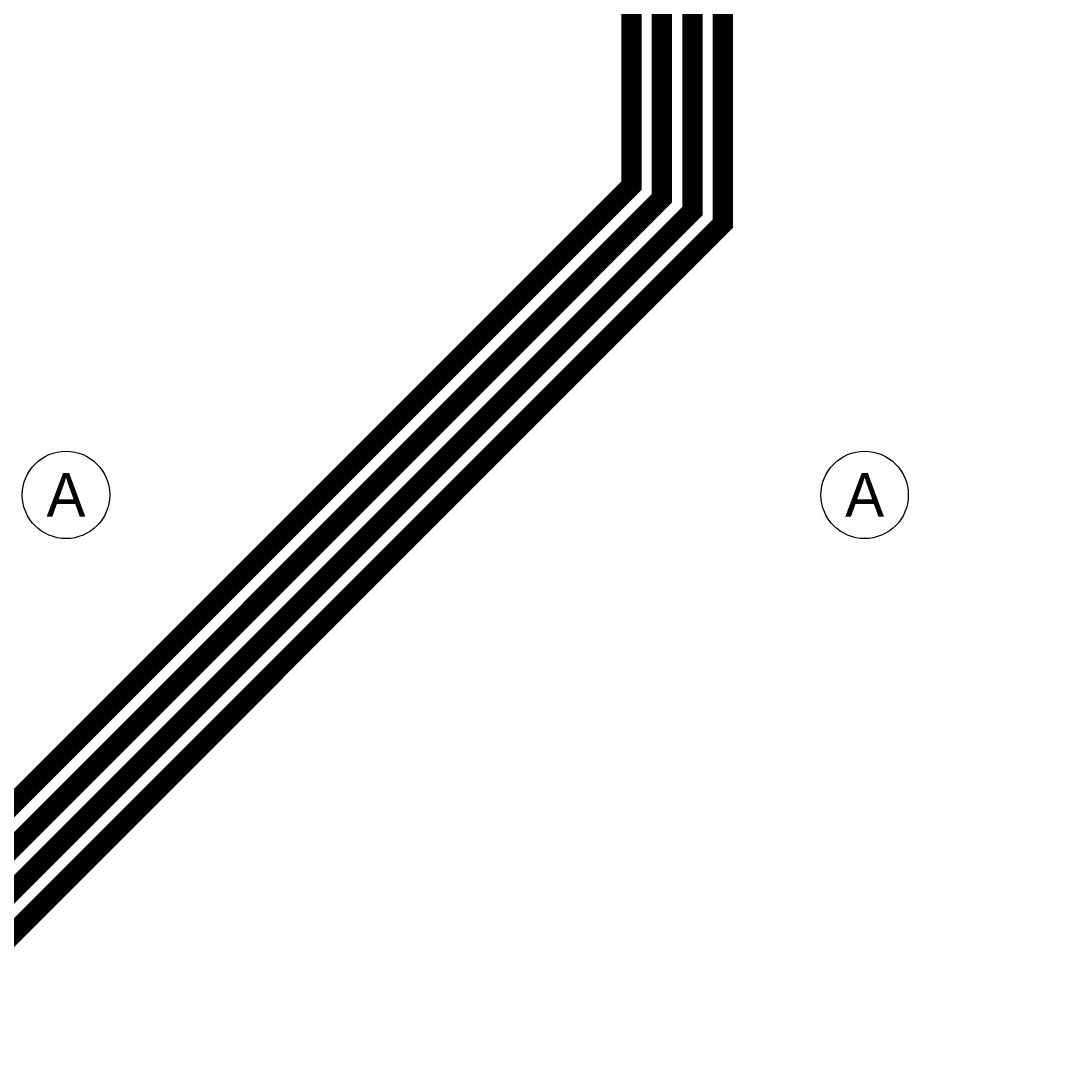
# Model space of a CAD drawing. Extents: x 0 to 3292, y 0 to 2151.
# Tile 41 of 50: x 2577 to 3094, y 326 to 834. Entities that reach past the tile are written whole.
import ezdxf
from ezdxf.enums import TextEntityAlignment as Align

# ---------------------------------------------------------------- set-up
doc = ezdxf.new("R2010")
doc.units = 0
doc.layers.add('ETCH_BOTTOM', color=1, linetype='CONTINUOUS')

# ---------------------------------------------------------------- blocks, each defined once
blk = doc.blocks.new('FIGURE_CIRCLE')
blk.add_circle((0, 0), 0.5)

msp = doc.modelspace()

# ---------------------------------------------------------------- linework, layer by layer
at = {"layer": 'ETCH_BOTTOM', "const_width": 10}
for points in [[(3051.18, 1716.54), (3088.68, 1679.04), (3088.68, 1543.52), (3066.72, 1521.56), (3036.37, 1521.56), (2922.4, 1407.59), (2922.4, 733.87), (2542, 353.47), (2542, 329.99), (2391.34, 179.33), (2391.34, 35.01)], [(2972.81, 1638.06), (3009.94, 1600.93), (3009.94, 1543.52), (2892.4, 1425.98), (2892.4, 746.31), (2525.09, 379), (2371.49, 379), (2341.34, 348.85), (2341.34, 339.01)], [(3051.18, 1559.06), (2907.4, 1415.28), (2907.4, 740.09), (2527, 359.69), (2527, 336.21), (2291.34, 100.55), (2291.34, 35.01)], [(2972.44, 1559.06), (2877.4, 1464.02), (2877.4, 752.53), (2520.87, 396), (2338.49, 396), (2291.34, 348.85), (2291.34, 339.01)]]:
    msp.add_lwpolyline(points, dxfattribs=at)

# ---------------------------------------------------------------- block references
at = {"layer": 'MANUFACTURING_NCDRILL_FIGURE', "xscale": 43, "yscale": 43}
for p in [(2599.13, 600.39), (2992.13, 600.39)]:
    msp.add_blockref('FIGURE_CIRCLE', p, dxfattribs=at)

# ---------------------------------------------------------------- texts
at = {"layer": 'MANUFACTURING_NCDRILL_FIGURE'}
for p in [(2599.13, 600.39), (2992.13, 600.39)]:
    msp.add_text('A', height=21.5, dxfattribs=at).set_placement(p, align=Align.MIDDLE_CENTER)

doc.saveas('drawing.dxf')
